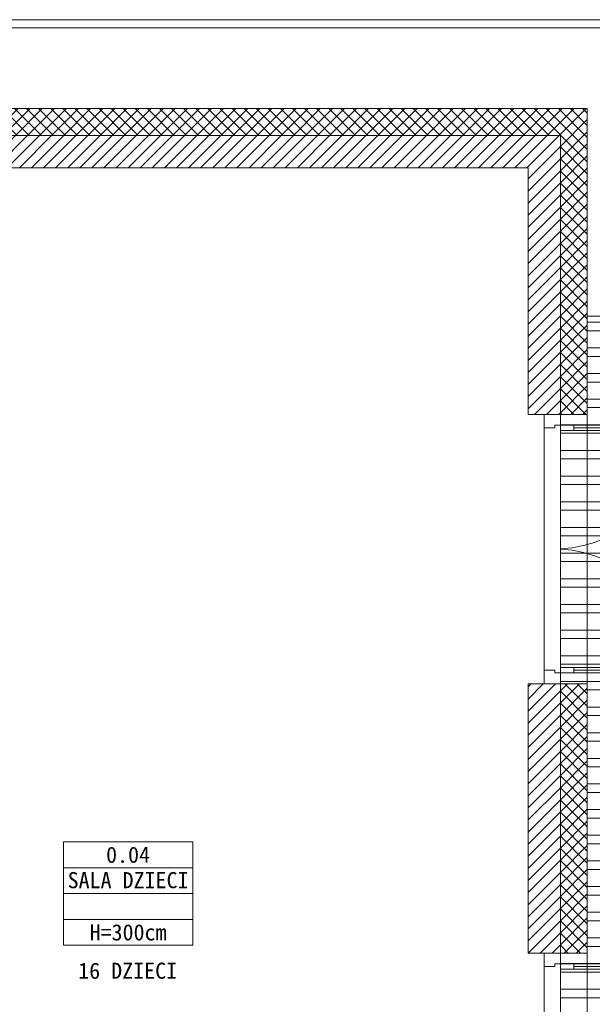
# Model space of a CAD drawing. Header units: millimetres. Extents: x -17122 to 7392, y -6480 to -3200.
# Tile 68 of 70: x 5544 to 5969, y -4691 to -3960. Entities that reach past the tile are written whole.
import ezdxf
from ezdxf.enums import TextEntityAlignment as Align

# ---------------------------------------------------------------- set-up
doc = ezdxf.new("R2010")
doc.units = ezdxf.units.MM
for name, color, linetype, lineweight in [('_k_krawężnik', 252, 'Continuous', 13), ('_k_kreskowanie', 250, 'Continuous', 9), ('_k_ocieplenie', 7, 'Continuous', 35), ('_k_opis', 7, 'Continuous', 13), ('_k_stolarka', 7, 'Continuous', 13), ('_k_tabela', 7, 'Continuous', 13), ('_k_ściany', 7, 'Continuous', 0)]:
    doc.layers.add(name, color=color, linetype=linetype, lineweight=lineweight)
doc.layers.add('_k_niewidoczna', color=72, linetype='Continuous', lineweight=9, plot=False)
doc.styles.add('GENERATED_STYLE_1', font='MS Gothic.ttf')
doc.styles.add('GENERATED_STYLE_2', font='MS Gothic.ttf')

# ---------------------------------------------------------------- blocks, each defined once
blk = doc.blocks.new('metryczka_80')
at = {"layer": '_k_opis', "ltscale": 0.1}
for points in [[(-80, 0), (0, 0), (0, -64), (-80, -64)], [(-80, -16), (0, -16), (0, -48), (-80, -48)]]:
    blk.add_lwpolyline(points, close=True, dxfattribs=at)
blk.add_lwpolyline([(-80, -32), (0, -32)], dxfattribs=at)
at = {"layer": '_k_opis', "ltscale": 0.1, "flags": 4}
for tag, style, p in [('ATR_NR_POM', 'GENERATED_STYLE_1', (-40, -13)), ('ATR_POM', 'GENERATED_STYLE_2', (-40, -28.71)), ('ATR_WYS', 'GENERATED_STYLE_1', (-40, -61))]:
    blk.add_attdef(tag, text='', height=10, dxfattribs=dict(at, style=style)).set_placement(p, align=Align.CENTER)
blk = doc.blocks.new('O_200_rzut')
at = {"layer": '_k_niewidoczna', "lineweight": 0, "ltscale": 3}
blk.add_lwpolyline([(302.68, 127.94), (482.68, 127.94)], dxfattribs=at)
at = {"layer": '_k_stolarka', "lineweight": 0, "ltscale": 2}
for points in [[(292.68, 115.94), (292.68, 127.94), (302.68, 127.94), (302.68, 119.94), (300.68, 119.94), (300.68, 115.94), (292.68, 115.94)], [(492.68, 115.94), (492.68, 127.94), (482.68, 127.94), (482.68, 119.94), (484.68, 119.94), (484.68, 115.94), (492.68, 115.94)], [(302.68, 39.98), (302.68, 105.94)], [(482.68, 39.98), (482.68, 105.94)]]:
    blk.add_lwpolyline(points, dxfattribs=at)
for points in [[(300.68, 115.94), (304.68, 115.94), (304.68, 29.97), (300.68, 29.97)], [(300.68, 105.94), (304.68, 105.94), (304.68, 115.94), (300.68, 115.94)], [(484.68, 115.94), (480.68, 115.94), (480.68, 29.97), (484.68, 29.97)], [(484.68, 105.94), (480.68, 105.94), (480.68, 115.94), (484.68, 115.94)], [(300.68, 29.97), (304.68, 29.97), (304.68, 39.98), (300.68, 39.98)], [(484.68, 29.97), (480.68, 29.97), (480.68, 39.98), (484.68, 39.98)]]:
    blk.add_lwpolyline(points, close=True, dxfattribs=at)
for centre, start, end in [((302.68, 119.94), 271.27334, 357.45268), ((482.68, 119.94), 182.54732, 268.72666)]:
    blk.add_arc(centre, 90, start, end, dxfattribs=at)

msp = doc.modelspace()

# ---------------------------------------------------------------- hatches: boundary and pattern name
at = {"layer": '_k_kreskowanie', "lineweight": 0, "ltscale": 2, "transparency": 33554687}
h = msp.add_hatch(dxfattribs=at)
h.set_pattern_fill('ANSI37', color=256, scale=2)
h.set_pattern_definition([(45, (1100.2866, -888.875), (-4.490128, 4.490128), []), (135, (1100.2866, -888.875), (-4.490128, -4.490128), [])])
h.paths.add_polyline_path([(4672.24, -5080.1), (4672.24, -5060.1), (4100.24, -5060.1), (4100.24, -4925.1), (4080.24, -4925.1), (4080.24, -5080.1)], flags=17)
h.paths.add_polyline_path([(4922.24, -4980.1), (4922.24, -4960.1), (4879.24, -4960.1), (4879.24, -5060.1), (4782.24, -5060.1), (4782.24, -5080.1), (4899.24, -5080.1), (4899.24, -4980.1)], flags=17)
h.paths.add_polyline_path([(5945.24, -4253.1), (5965.24, -4253.1), (5965.24, -4026.1), (5309.24, -4026.1), (5309.24, -4046.1), (5945.24, -4046.1)])
h.paths.add_polyline_path([(5945.24, -4653.1), (5965.24, -4653.1), (5965.24, -4453.1), (5945.24, -4453.1)])
h.paths.add_polyline_path([(5861.74, -5060.1), (5861.74, -5080.1), (5965.24, -5080.1), (5965.24, -4853.1), (5945.24, -4853.1), (5945.24, -5060.1)])
h.paths.add_polyline_path([(5601.74, -5060.1), (5601.74, -5080.1), (5751.74, -5080.1), (5751.74, -5060.1)])
h.paths.add_polyline_path([(5231.74, -5080.1), (5231.74, -5060.1), (5135.24, -5060.1), (5135.24, -4980.1), (5135.24, -4960.1), (5092.24, -4960.1), (5092.24, -4980.1), (5115.24, -4980.1), (5115.24, -5080.1)])
h.paths.add_polyline_path([(5341.74, -5060.1), (5341.74, -5080.1), (5491.74, -5080.1), (5491.74, -5060.1)])
h.paths.add_polyline_path([(4100.24, -4692.1), (4080.24, -4692.1), (4080.24, -4775.1), (4100.24, -4775.1)])
h.paths.add_polyline_path([(4100.24, -4459.5), (4080.24, -4459.5), (4080.24, -4542.1), (4100.24, -4542.1)])
h.paths.add_polyline_path([(4100.24, -4226.91), (4080.24, -4226.91), (4080.24, -4309.5), (4100.24, -4309.5)])
h.paths.add_polyline_path([(4368.79, -4046.1), (4368.79, -4026.1), (4080.24, -4026.1), (4080.24, -4122.91), (4100.24, -4122.91), (4100.24, -4046.1)])
h.paths.add_polyline_path([(4779.26, -4026.1), (4779.26, -4046.1), (5199.24, -4046.1), (5199.24, -4026.1)])
h.paths.add_polyline_path([(4669.26, -4046.1), (4669.26, -4026.1), (4478.79, -4026.1), (4478.79, -4046.1)])
h = msp.add_hatch(dxfattribs=at)
h.set_pattern_fill('ANSI31', color=256, scale=2)
h.set_pattern_definition([(45, (1100.2866, -888.875), (-4.490128, 4.490128), [])])
h.paths.add_polyline_path([(4922.24, -4960.1), (4922.24, -4936.1), (4855.24, -4936.1), (4855.24, -5036.1), (4787.24, -5036.1), (4787.24, -5060.1), (4879.24, -5060.1), (4879.24, -4960.1)])
h.paths.add_polyline_path([(5921.24, -4253.1), (5945.24, -4253.1), (5945.24, -4046.1), (5314.24, -4046.1), (5314.24, -4070.1), (5414.24, -4070.1), (5414.24, -4296.1), (5432.24, -4296.1), (5432.24, -4070.1), (5921.24, -4070.1)])
h.paths.add_polyline_path([(5921.24, -4653.1), (5945.24, -4653.1), (5945.24, -4453.1), (5921.24, -4453.1)])
h.paths.add_polyline_path([(5866.74, -5036.1), (5866.74, -5060.1), (5945.24, -5060.1), (5945.24, -4853.1), (5921.24, -4853.1), (5921.24, -5036.1)])
h.paths.add_polyline_path([(5606.74, -5036.1), (5606.74, -5060.1), (5746.74, -5060.1), (5746.74, -5036.1)])
h.paths.add_polyline_path([(5346.74, -5036.1), (5346.74, -5060.1), (5486.74, -5060.1), (5486.74, -5036.1), (5432.24, -5036.1), (5432.24, -4692.1), (5414.24, -4692.1), (5414.24, -5036.1)])
h.paths.add_polyline_path([(5226.74, -5060.1), (5226.74, -5036.1), (5159.24, -5036.1), (5159.24, -4960.1), (5159.24, -4936.1), (5092.24, -4936.1), (5092.24, -4960.1), (5135.24, -4960.1), (5135.24, -5060.1)])
h.paths.add_polyline_path([(4100.24, -4770.1), (4124.24, -4770.1), (4124.24, -4692.1), (4100.24, -4692.1)])
h.paths.add_polyline_path([(4124.24, -4930.1), (4100.24, -4930.1), (4100.24, -5060.1), (4667.24, -5060.1), (4667.24, -5036.1), (4124.24, -5036.1)])
h.paths.add_polyline_path([(4124.24, -4226.91), (4100.24, -4226.91), (4100.24, -4304.5), (4124.24, -4304.5)])
h.paths.add_polyline_path([(4363.79, -4070.1), (4363.79, -4046.1), (4100.24, -4046.1), (4100.24, -4122.91), (4124.24, -4122.91), (4124.24, -4070.1)])
h.paths.add_polyline_path([(4664.26, -4070.1), (4664.26, -4046.1), (4483.79, -4046.1), (4483.79, -4070.1)])
h.paths.add_polyline_path([(4784.26, -4046.1), (4784.26, -4070.1), (5194.24, -4070.1), (5194.24, -4046.1)])
h.paths.add_polyline_path([(4192.23, -4542.1), (4192.23, -4524.1), (4124.24, -4524.1), (4124.24, -4464.5), (4100.24, -4464.5), (4100.24, -4542.1)])
h.paths.add_polyline_path([(4296.23, -4524.1), (4296.23, -4542.1), (4380.65, -4542.1), (4380.65, -4524.1)])
h.paths.add_polyline_path([(4598.26, -4542.1), (4598.26, -4524.1), (4484.65, -4524.1), (4484.65, -4542.1)])
h.paths.add_polyline_path([(4832.26, -4542.1), (4832.26, -4524.1), (4702.26, -4524.1), (4702.26, -4542.1)])
h.paths.add_polyline_path([(5197.24, -4524.1), (5197.24, -4542.1), (5432.24, -4542.1), (5432.24, -4400.1), (5414.24, -4400.1), (5414.24, -4524.1)])
h.paths.add_polyline_path([(5105.24, -4542.1), (5105.24, -4524.1), (4936.26, -4524.1), (4936.26, -4542.1)])
at = {"layer": '_k_kreskowanie', "lineweight": 0}
h = msp.add_hatch(dxfattribs=at)
h.set_pattern_fill('ANSI32', color=256, scale=2, angle=135)
h.paths.add_polyline_path([(6265.24, -4180.1), (5965.24, -4180.1), (5965.24, -4253.1), (5945.24, -4253.1), (5945.24, -4453.1), (5965.24, -4453.1), (5965.24, -4653.1), (5945.24, -4653.1), (5945.24, -4853.1), (5965.24, -4853.1), (5965.24, -5080.1), (6265.24, -5080.1)])

# ---------------------------------------------------------------- linework, layer by layer
at = {"layer": '_k_krawężnik', "lineweight": 0}
for points in [[(6031.24, -4180.1), (6031.24, -3960.1), (4014.24, -3960.1), (4014.24, -4085.1)], [(6025.24, -4180.1), (6025.24, -3966.1), (4020.24, -3966.1), (4020.24, -4085.1)], [(5965.24, -4653.1), (5965.24, -5080.1), (6265.24, -5080.1), (6265.24, -4180.1), (5965.24, -4180.1), (5965.24, -4653.1)]]:
    msp.add_lwpolyline(points, dxfattribs=at)
at = {"layer": '_k_ocieplenie', "lineweight": 0}
for points in [[(5965.24, -4253.1), (5965.24, -4026.1), (5309.24, -4026.1)], [(5945.24, -4253.1), (5965.24, -4253.1)], [(5945.24, -4453.1), (5965.24, -4453.1)], [(5965.24, -4653.1), (5965.24, -4453.1)], [(5945.24, -4653.1), (5965.24, -4653.1)]]:
    msp.add_lwpolyline(points, dxfattribs=at)
at = {"layer": '_k_stolarka', "lineweight": 0}
for points in [[(5945.24, -4453.1), (5945.24, -4253.1), (5965.24, -4253.1)], [(5945.24, -4853.1), (5945.24, -4653.1)]]:
    msp.add_lwpolyline(points, dxfattribs=at)
at = {"layer": '_k_ściany', "lineweight": 0}
for points in [[(5945.24, -4253.1), (5945.24, -4046.1), (5309.24, -4046.1)], [(5921.24, -4253.1), (5921.24, -4070.1), (5432.24, -4070.1)], [(5945.24, -4253.1), (5921.24, -4253.1)], [(5921.24, -4653.1), (5921.24, -4453.1)], [(5921.24, -4453.1), (5945.24, -4453.1)], [(5945.24, -4653.1), (5945.24, -4453.1)], [(5921.24, -4653.1), (5945.24, -4653.1)]]:
    msp.add_lwpolyline(points, dxfattribs=at)

# ---------------------------------------------------------------- block references
at = {"layer": '_k_tabela', "lineweight": 0, "ltscale": 0.1}
ref = msp.add_blockref('metryczka_80', (5672.07, -4570.46), dxfattribs=dict(at, xscale=1.2, yscale=1.2, zscale=1.2))
ref.add_attrib('ATR_NR_POM', '0.04', dxfattribs={"layer": '_k_opis', "ltscale": 0.1, "height": 12, "style": 'GENERATED_STYLE_1'}).set_placement((5624.07, -4586.06), align=Align.CENTER)
ref.add_attrib('ATR_POM', 'SALA DZIECI', dxfattribs={"layer": '_k_opis', "ltscale": 0.1, "height": 12, "style": 'GENERATED_STYLE_2'}).set_placement((5624.07, -4604.92), align=Align.CENTER)
ref.add_attrib('ATR_WYS', 'H=300cm', dxfattribs={"layer": '_k_opis', "ltscale": 0.1, "height": 12, "style": 'GENERATED_STYLE_1'}).set_placement((5624.07, -4643.66), align=Align.CENTER)
at = {"layer": '_k_ściany', "lineweight": 0, "xscale": -1, "rotation": 90}
for p in [(6061.18, -3960.42), (6061.18, -4360.42)]:
    msp.add_blockref('O_200_rzut', p, dxfattribs=at)

# ---------------------------------------------------------------- texts
at = {"layer": '_k_opis', "lineweight": 0, "insert": (5623.76, -4672.36), "char_height": 12, "width": 6.562500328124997e-15, "attachment_point": 8, "style": 'GENERATED_STYLE_1'}
msp.add_mtext('16 DZIECI', dxfattribs=at)

doc.saveas('drawing.dxf')
